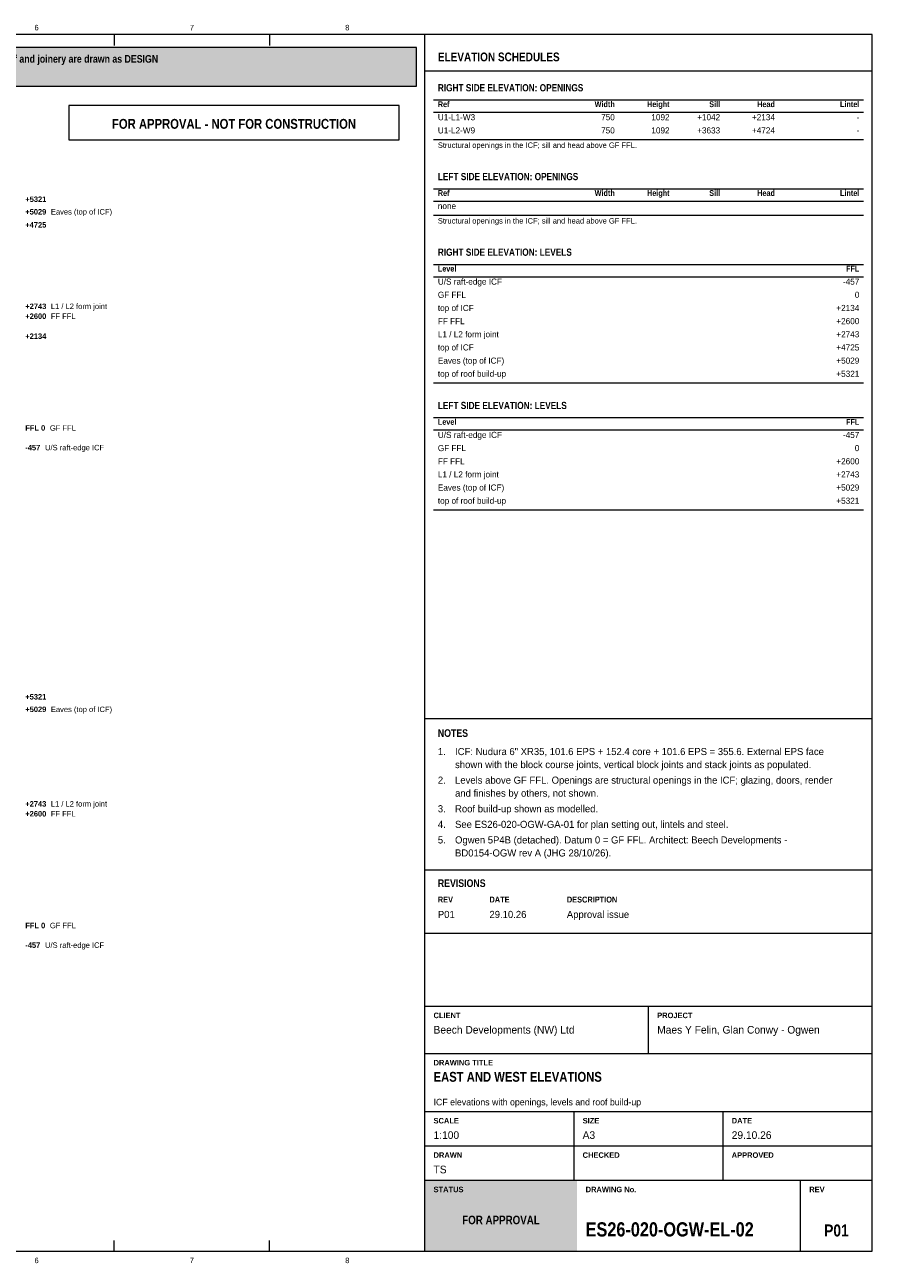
# Model space of a CAD drawing. Header units: millimetres. Extents: x 17 to 413, y 4 to 292.
# Tile 41 of 41: x 216 to 413, y 4 to 292. Entities that reach past the tile are written whole.
import ezdxf
from ezdxf.enums import TextEntityAlignment as Align

# ---------------------------------------------------------------- set-up
doc = ezdxf.new("R2010")
doc.units = ezdxf.units.MM
for name, color, linetype in [('FILL-TEAL', 7, 'Continuous'), ('FILL-WHITE', 7, 'Continuous'), ('LINE-INK', 7, 'Continuous'), ('LINE-RED', 7, 'Continuous'), ('LINE-TEAL', 7, 'Continuous'), ('TEXT-EPS', 7, 'Continuous'), ('TEXT-INK', 7, 'Continuous'), ('TEXT-RED', 7, 'Continuous'), ('TEXT-STEEL', 7, 'Continuous'), ('TEXT-STEEL_GREY', 7, 'Continuous'), ('TEXT-TEAL', 7, 'Continuous'), ('TEXT-WHITE', 7, 'Continuous')]:
    doc.layers.add(name, color=color, linetype=linetype)
doc.styles.add('OpenSansCondensed-Bold', font='OpenSansCondensed-Bold.ttf')

msp = doc.modelspace()

# ---------------------------------------------------------------- hatches: boundary and pattern name
at = {"layer": 'FILL-TEAL', "true_color": 0x009e85}
h = msp.add_hatch(color=256, dxfattribs=at)
h.dxf.hatch_style = 1
h.paths.add_polyline_path([(309.01, 7), (344.37, 7), (344.37, 23.5), (309.01, 23.5)])
at = {"layer": 'FILL-WHITE', "true_color": 0xfff5f0}
h = msp.add_hatch(color=256, dxfattribs=at)
h.dxf.hatch_style = 1
h.paths.add_polyline_path([(23, 278), (307, 278), (307, 287), (23, 287)])

# ---------------------------------------------------------------- linework, layer by layer
at = {"layer": 'LINE-INK', "lineweight": 5}
for p, q in [((236.75, 290), (236.75, 287.5)), ((272.88, 290), (272.88, 287.5)), ((309, 7), (309, 290)), ((311, 274.8), (411, 274.8)), ((311, 271.94), (411, 271.94)), ((311, 265.61), (411, 265.61)), ((311, 254.14), (411, 254.14)), ((311, 251.28), (411, 251.28)), ((311, 248.02), (411, 248.02)), ((311, 236.55), (411, 236.55)), ((311, 233.69), (411, 233.69)), ((311, 208.99), (411, 208.99)), ((311, 200.89), (411, 200.89)), ((311, 198.03), (411, 198.03)), ((311, 179.45), (411, 179.45)), ((309, 130.92), (413, 130.92)), ((309, 95.7), (413, 95.7)), ((309, 81), (413, 81)), ((309, 64), (413, 64)), ((361, 53), (361, 64)), ((309, 53), (413, 53)), ((309, 39.5), (413, 39.5)), ((343.67, 31.5), (343.67, 39.5)), ((378.33, 31.5), (378.33, 39.5)), ((309, 31.5), (413, 31.5)), ((343.67, 23.5), (343.67, 31.5)), ((378.33, 23.5), (378.33, 31.5)), ((309, 23.5), (413, 23.5)), ((396.36, 7), (396.36, 23.5)), ((236.75, 7), (236.75, 9.5)), ((272.88, 7), (272.88, 9.5))]:
    msp.add_line(p, q, dxfattribs=at)
msp.add_lwpolyline([(20, 7), (413, 7), (413, 290), (20, 290)], close=True, dxfattribs=at)
at = {"layer": 'LINE-RED', "lineweight": 5}
for points in [[(23, 278), (307, 278), (307, 287), (23, 287)], [(226.21, 265.5), (303, 265.5), (303, 273.5), (226.21, 273.5)]]:
    msp.add_lwpolyline(points, close=True, dxfattribs=at)
at = {"layer": 'LINE-TEAL', "lineweight": 5}
msp.add_line((309, 281.6), (413, 281.6), dxfattribs=at)

# ---------------------------------------------------------------- texts
at = {"layer": 'TEXT-EPS', "style": 'OpenSansCondensed-Bold'}
msp.add_text('STATUS', height=1.27, dxfattribs=at).set_placement((311, 20.7))
at = {"layer": 'TEXT-INK', "style": 'OpenSansCondensed-Bold'}
for s, height, p in [('ICF PACKAGE: Nudura ICF formwork and accessories are our supply. Raft and foundations AS PER THE ARCHITECTURAL DRAWINGS; joist ledgers by the engineer. Floors, stairs, partitions, roof and joinery are drawn as DESIGN', 1.778, (24.6, 283.47)), ('RIGHT SIDE ELEVATION: OPENINGS', 1.6764, (312, 276.8)), ('LEFT SIDE ELEVATION: OPENINGS', 1.6764, (312, 256.14)), ('RIGHT SIDE ELEVATION: LEVELS', 1.6764, (312, 238.55)), ('LEFT SIDE ELEVATION: LEVELS', 1.6764, (312, 202.89)), ('NOTES', 1.778, (312, 126.62)), ('REVISIONS', 1.778, (312, 91.7)), ('EAST AND WEST ELEVATIONS', 2.286, (311, 46.4)), ('ES26-020-OGW-EL-02', 3.302, (346.36, 10.4))]:
    msp.add_text(s, height=height, dxfattribs=at).set_placement(p)
at = {"layer": 'TEXT-INK'}
for s, height, p in [('U1-L1-W3', 1.422, (312, 270.08)), ('U1-L2-W9', 1.422, (312, 267.01)), ('none', 1.422, (312, 249.42)), ('U/S raft-edge ICF', 1.4224, (312, 231.83)), ('GF FFL', 1.422, (312, 228.76)), ('top of ICF', 1.422, (312, 225.7)), ('FF FFL', 1.422, (312, 222.64)), ('L1 / L2 form joint', 1.4224, (312, 219.58)), ('top of ICF', 1.422, (312, 216.52)), ('Eaves (top of ICF)', 1.4224, (312, 213.45)), ('top of roof build-up', 1.4224, (312, 210.39)), ('U/S raft-edge ICF', 1.4224, (312, 196.17)), ('GF FFL', 1.422, (312, 193.1)), ('FF FFL', 1.422, (312, 190.04)), ('L1 / L2 form joint', 1.4224, (312, 186.98)), ('Eaves (top of ICF)', 1.4224, (312, 183.92)), ('top of roof build-up', 1.4224, (312, 180.85)), ('1.', 1.651, (312, 122.39)), ('ICF: Nudura 6" XR35, 101.6 EPS + 152.4 core + 101.6 EPS = 355.6. External EPS face', 1.651, (316, 122.39)), ('shown with the block course joints, vertical block joints and stack joints as populated.', 1.651, (316, 119.36)), ('2.', 1.651, (312, 115.74)), ('Levels above GF FFL. Openings are structural openings in the ICF; glazing, doors, render', 1.651, (316, 115.74)), ('and finishes by others, not shown.', 1.651, (316, 112.71)), ('3.', 1.651, (312, 109.08)), ('Roof build-up shown as modelled.', 1.651, (316, 109.08)), ('4.', 1.651, (312, 105.45)), ('See ES26-020-OGW-GA-01 for plan setting out, lintels and steel.', 1.651, (316, 105.45)), ('5.', 1.651, (312, 101.83)), ('Ogwen 5P4B (detached). Datum 0 = GF FFL. Architect: Beech Developments -', 1.651, (316, 101.83)), ('BD0154-OGW rev A (JHG 28/10/26).', 1.651, (316, 98.8)), ('P01', 1.651, (312, 84.5)), ('29.10.26', 1.651, (324, 84.5)), ('Approval issue', 1.651, (342, 84.5)), ('Beech Developments (NW) Ltd', 1.778, (311, 57.6)), ('Maes Y Felin, Glan Conwy - Ogwen', 1.778, (363, 57.6)), ('1:100', 1.778, (311, 33.1)), ('A3', 1.778, (345.67, 33.1)), ('29.10.26', 1.778, (380.33, 33.1)), ('TS', 1.778, (311, 25.1))]:
    msp.add_text(s, height=height, dxfattribs=at).set_placement(p)
for s, height, p in [('750', 1.422, (353.14, 270.08)), ('1092', 1.422, (365.88, 270.08)), ('+1042', 1.422, (377.64, 270.08)), ('+2134', 1.422, (390.38, 270.08)), ('750', 1.422, (353.14, 267.01)), ('1092', 1.422, (365.88, 267.01)), ('+3633', 1.422, (377.64, 267.01)), ('+4724', 1.422, (390.38, 267.01)), ('-', 1.42, (410, 270.08)), ('-', 1.42, (410, 267.01)), ('-457', 1.422, (410, 231.83)), ('0', 1.42, (410, 228.76)), ('+2134', 1.422, (410, 225.7)), ('+2600', 1.422, (410, 222.64)), ('+2743', 1.422, (410, 219.58)), ('+4725', 1.422, (410, 216.52)), ('+5029', 1.422, (410, 213.45)), ('+5321', 1.422, (410, 210.39)), ('-457', 1.422, (410, 196.17)), ('0', 1.42, (410, 193.1)), ('+2600', 1.422, (410, 190.04)), ('+2743', 1.422, (410, 186.98)), ('+5029', 1.422, (410, 183.92)), ('+5321', 1.422, (410, 180.85))]:
    msp.add_text(s, height=height, dxfattribs=at).set_placement(p, align=Align.RIGHT)
at = {"layer": 'TEXT-INK', "style": 'OpenSansCondensed-Bold'}
msp.add_text('P01', height=2.794, dxfattribs=at).set_placement((404.68, 10.4), align=Align.CENTER)
at = {"layer": 'TEXT-RED', "style": 'OpenSansCondensed-Bold'}
msp.add_text('FOR APPROVAL - NOT FOR CONSTRUCTION', height=2.286, dxfattribs=at).set_placement((264.6, 268.1), align=Align.CENTER)
at = {"layer": 'TEXT-STEEL', "style": 'OpenSansCondensed-Bold'}
for s, p in [('+5321', (216.07, 251.07)), ('+5029', (216.07, 248.15)), ('+4725', (216.07, 245.11)), ('+2743', (216.07, 226.16)), ('+2600', (216.07, 223.86)), ('+2134', (216.07, 219.2)), ('FFL 0', (216.07, 197.86)), ('-457', (216.07, 193.29)), ('+5321', (216.07, 135.32)), ('+5029', (216.07, 132.4)), ('+2743', (216.07, 110.41)), ('+2600', (216.07, 108.11)), ('FFL 0', (216.07, 82.11)), ('-457', (216.07, 77.54))]:
    msp.add_text(s, height=1.27, dxfattribs=at).set_placement(p)
at = {"layer": 'TEXT-STEEL'}
for s, p in [('Eaves (top of ICF)', (222.02, 248.15)), ('L1 / L2 form joint', (222.02, 226.16)), ('FF FFL', (222.02, 223.86)), ('GF FFL', (221.79, 197.86)), ('U/S raft-edge ICF', (220.66, 193.29)), ('Eaves (top of ICF)', (222.02, 132.4)), ('L1 / L2 form joint', (222.02, 110.41)), ('FF FFL', (222.02, 108.11)), ('GF FFL', (221.79, 82.11)), ('U/S raft-edge ICF', (220.66, 77.54))]:
    msp.add_text(s, height=1.27, dxfattribs=at).set_placement(p)
at = {"layer": 'TEXT-STEEL_GREY'}
for s, p in [('6', (218.69, 291)), ('7', (254.81, 291)), ('8', (290.94, 291)), ('6', (218.69, 4.2)), ('7', (254.81, 4.2)), ('8', (290.94, 4.2))]:
    msp.add_text(s, height=1.27, dxfattribs=at).set_placement(p, align=Align.CENTER)
at = {"layer": 'TEXT-STEEL_GREY', "style": 'OpenSansCondensed-Bold'}
for s, height, p in [('Ref', 1.346, (312, 273.14)), ('Ref', 1.346, (312, 252.48)), ('Level', 1.346, (312, 234.89)), ('Level', 1.346, (312, 199.23)), ('REV', 1.372, (312, 88.1)), ('DATE', 1.372, (324, 88.1)), ('DESCRIPTION', 1.3716, (342, 88.1)), ('CLIENT', 1.27, (311, 61.2)), ('PROJECT', 1.27, (363, 61.2)), ('DRAWING TITLE', 1.27, (311, 50.2)), ('SCALE', 1.27, (311, 36.7)), ('SIZE', 1.27, (345.67, 36.7)), ('DATE', 1.27, (380.33, 36.7)), ('DRAWN', 1.27, (311, 28.7)), ('CHECKED', 1.27, (345.67, 28.7)), ('APPROVED', 1.27, (380.33, 28.7)), ('DRAWING No.', 1.27, (346.36, 20.7)), ('REV', 1.27, (398.36, 20.7))]:
    msp.add_text(s, height=height, dxfattribs=at).set_placement(p)
for s, p in [('Width', (353.14, 273.14)), ('Height', (365.88, 273.14)), ('Sill', (377.64, 273.14)), ('Head', (390.38, 273.14)), ('Lintel', (410, 273.14)), ('Width', (353.14, 252.48)), ('Height', (365.88, 252.48)), ('Sill', (377.64, 252.48)), ('Head', (390.38, 252.48)), ('Lintel', (410, 252.48)), ('FFL', (410, 234.89)), ('FFL', (410, 199.23))]:
    msp.add_text(s, height=1.346, dxfattribs=at).set_placement(p, align=Align.RIGHT)
at = {"layer": 'TEXT-STEEL_GREY'}
for s, height, p in [('Structural openings in the ICF; sill and head above GF FFL.', 1.27, (312, 263.64)), ('Structural openings in the ICF; sill and head above GF FFL.', 1.27, (312, 246.05)), ('ICF elevations with openings, levels and roof build-up', 1.524, (311, 40.9))]:
    msp.add_text(s, height=height, dxfattribs=at).set_placement(p)
at = {"layer": 'TEXT-TEAL', "style": 'OpenSansCondensed-Bold'}
msp.add_text('ELEVATION SCHEDULES', height=2.032, dxfattribs=at).set_placement((312, 283.8))
at = {"layer": 'TEXT-WHITE', "style": 'OpenSansCondensed-Bold'}
msp.add_text('FOR APPROVAL', height=1.9812, dxfattribs=at).set_placement((326.68, 13.25), align=Align.CENTER)

doc.saveas('drawing.dxf')
